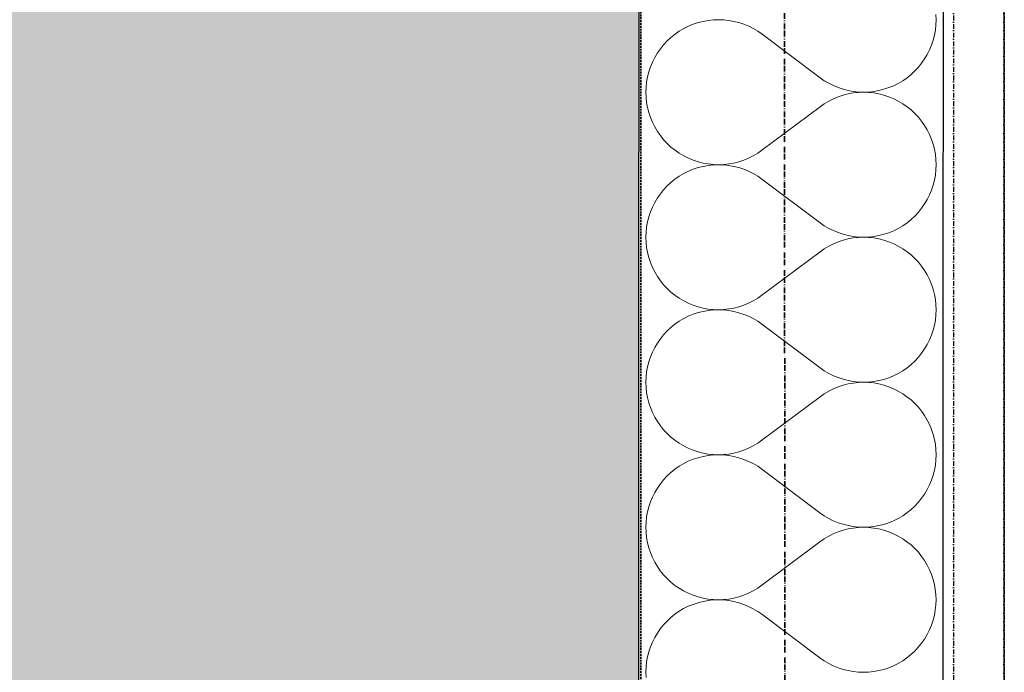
# Model space of a CAD drawing. Header units: millimetres. Extents: x -28761 to 4793, y -4271 to 20239.
# Tile 111 of 256: x -648 to -131, y 533 to 876. Entities that reach past the tile are written whole.
import ezdxf

# ---------------------------------------------------------------- set-up
doc = ezdxf.new("R2010")
doc.units = ezdxf.units.MM
doc.header["$MEASUREMENT"] = 0
for name, pattern in [('Telekomunikacni vodic', [9.25, 3, -0.75, 3, -0.75, 0.125, -0.75, 0.125, -0.75]), ('Wipeout_Contour', [1000, 0, -1000]), ('Čerchovaná M', [4.5, 2.5, -0.85, 0.3, -0.85]), ('čárkovaná 3', [1.5, 1, -0.5])]:
    doc.linetypes.add(name, pattern=pattern)
for name, color, linetype in [('5._POHLED ZÁPADNÍ_1_Konstrukce - nenosné', 7, 'Continuous'), ('5._POHLED ZÁPADNÍ_1_Konstrukce - nosné', 7, 'Continuous'), ('5._POHLED ZÁPADNÍ_1_Nové_Konstrukce - nosné', 7, 'Continuous'), ('5._POHLED ZÁPADNÍ_1_Nové_Výplně – Řezové', 7, 'Continuous'), ('5._POHLED ZÁPADNÍ_1_TZB - elektroinstalace', 7, 'Continuous'), ('5._POHLED ZÁPADNÍ_1_Výplně – Řezové', 7, 'Continuous')]:
    doc.layers.add(name, color=color, linetype=linetype)

# ---------------------------------------------------------------- blocks, each defined once
blk = doc.blocks.new('*X12', base_point=(-30186.65, -6515.26))
at = {"layer": '5._POHLED ZÁPADNÍ_1_Nové_Výplně – Řezové', "color": 21, "linetype": 'Continuous', "lineweight": 20, "true_color": 0xffaaaa}
for p, q in [((-166.38, 876.21), (-166.48, 878.93)), ((-293.96, 873.84), (-296.48, 872.8)), ((-291.38, 874.69), (-293.96, 873.84)), ((-288.74, 875.36), (-291.38, 874.69)), ((-286.07, 875.85), (-288.74, 875.36)), ((-283.36, 876.13), (-286.07, 875.85)), ((-280.64, 876.23), (-283.36, 876.13)), ((-277.92, 876.13), (-280.64, 876.23)), ((-275.22, 875.84), (-277.92, 876.13)), ((-272.54, 875.35), (-275.22, 875.84)), ((-269.91, 874.68), (-272.54, 875.35)), ((-267.33, 873.82), (-269.91, 874.68)), ((-264.81, 872.77), (-267.33, 873.82)), ((-166.48, 873.49), (-166.38, 876.21)), ((-303.49, 868.64), (-305.61, 866.94)), ((-301.25, 870.19), (-303.49, 868.64)), ((-298.91, 871.58), (-301.25, 870.19)), ((-296.48, 872.8), (-298.91, 871.58)), ((-262.38, 871.55), (-264.81, 872.77)), ((-260.04, 870.16), (-262.38, 871.55)), ((-257.81, 868.61), (-260.04, 870.16)), ((-227.34, 845.75), (-257.81, 868.61)), ((-167.25, 868.11), (-166.77, 870.79)), ((-166.77, 870.79), (-166.48, 873.49)), ((-307.6, 865.08), (-309.45, 863.09)), ((-305.61, 866.94), (-307.6, 865.08)), ((-168.79, 862.9), (-167.93, 865.48)), ((-167.93, 865.48), (-167.25, 868.11)), ((-312.71, 858.74), (-314.1, 856.4)), ((-311.16, 860.98), (-312.71, 858.74)), ((-309.45, 863.09), (-311.16, 860.98)), ((-171.05, 857.95), (-169.83, 860.38)), ((-169.83, 860.38), (-168.79, 862.9)), ((-315.32, 853.97), (-316.36, 851.46)), ((-314.1, 856.4), (-315.32, 853.97)), ((-175.7, 851.26), (-173.99, 853.38)), ((-173.99, 853.38), (-172.44, 855.61)), ((-172.44, 855.61), (-171.05, 857.95)), ((-317.22, 848.88), (-317.9, 846.24)), ((-316.36, 851.46), (-317.22, 848.88)), ((-179.54, 847.42), (-177.55, 849.27)), ((-177.55, 849.27), (-175.7, 851.26)), ((-318.38, 843.56), (-318.67, 840.86)), ((-317.9, 846.24), (-318.38, 843.56)), ((-227.34, 845.75), (-225.11, 844.19)), ((-225.11, 844.19), (-222.77, 842.8)), ((-222.77, 842.8), (-220.34, 841.58)), ((-188.67, 841.56), (-186.24, 842.77)), ((-186.24, 842.77), (-183.9, 844.16)), ((-183.9, 844.16), (-181.66, 845.71)), ((-181.66, 845.71), (-179.54, 847.42)), ((-318.67, 840.86), (-318.77, 838.14)), ((-318.77, 838.14), (-318.67, 835.42)), ((-220.34, 841.58), (-217.82, 840.54)), ((-217.82, 840.54), (-215.24, 839.68)), ((-215.24, 839.68), (-212.61, 839)), ((-212.61, 839), (-209.93, 838.52)), ((-209.93, 837.73), (-212.61, 837.25)), ((-209.93, 838.52), (-207.23, 838.22)), ((-207.23, 838.03), (-209.93, 837.73)), ((-207.23, 838.22), (-204.51, 838.12)), ((-204.51, 838.12), (-207.23, 838.03)), ((-204.51, 838.12), (-201.79, 838.22)), ((-201.79, 838.03), (-204.51, 838.12)), ((-201.79, 838.22), (-199.08, 838.51)), ((-199.08, 837.74), (-201.79, 838.03)), ((-199.08, 838.51), (-196.4, 838.99)), ((-196.41, 837.26), (-199.08, 837.74)), ((-196.4, 838.99), (-193.77, 839.66)), ((-193.77, 839.66), (-191.19, 840.52)), ((-191.19, 840.52), (-188.67, 841.56)), ((-318.67, 835.42), (-318.38, 832.72)), ((-318.38, 832.72), (-317.9, 830.04)), ((-222.77, 833.45), (-225.11, 832.06)), ((-220.34, 834.67), (-222.77, 833.45)), ((-217.82, 835.71), (-220.34, 834.67)), ((-215.24, 836.57), (-217.82, 835.71)), ((-212.61, 837.25), (-215.24, 836.57)), ((-193.77, 836.58), (-196.41, 837.26)), ((-191.19, 835.73), (-193.77, 836.58)), ((-188.67, 834.69), (-191.19, 835.73)), ((-186.24, 833.47), (-188.67, 834.69)), ((-183.9, 832.08), (-186.24, 833.47)), ((-317.9, 830.04), (-317.23, 827.4)), ((-317.23, 827.4), (-316.37, 824.82)), ((-227.34, 830.51), (-257.82, 807.66)), ((-225.11, 832.06), (-227.34, 830.51)), ((-181.67, 830.53), (-183.9, 832.08)), ((-179.55, 828.82), (-181.67, 830.53)), ((-177.55, 826.97), (-179.55, 828.82)), ((-316.37, 824.82), (-315.32, 822.31)), ((-315.32, 822.31), (-314.11, 819.88)), ((-175.7, 824.98), (-177.55, 826.97)), ((-173.99, 822.86), (-175.7, 824.98)), ((-172.44, 820.63), (-173.99, 822.86)), ((-314.11, 819.88), (-312.72, 817.54)), ((-312.72, 817.54), (-311.17, 815.3)), ((-171.05, 818.29), (-172.44, 820.63)), ((-169.84, 815.86), (-171.05, 818.29)), ((-311.17, 815.3), (-309.46, 813.18)), ((-309.46, 813.18), (-307.61, 811.19)), ((-168.79, 813.34), (-169.84, 815.86)), ((-167.94, 810.76), (-168.79, 813.34)), ((-307.61, 811.19), (-305.61, 809.34)), ((-305.61, 809.34), (-303.49, 807.63)), ((-303.49, 807.63), (-301.26, 806.08)), ((-260.05, 806.1), (-257.82, 807.66)), ((-167.26, 808.12), (-167.94, 810.76)), ((-166.78, 805.45), (-167.26, 808.12)), ((-301.26, 806.08), (-298.92, 804.69)), ((-298.92, 804.69), (-296.49, 803.48)), ((-296.49, 803.48), (-293.97, 802.44)), ((-293.97, 802.44), (-291.39, 801.58)), ((-291.39, 801.58), (-288.75, 800.91)), ((-272.55, 800.91), (-269.92, 801.59)), ((-269.92, 801.59), (-267.34, 802.45)), ((-267.34, 802.45), (-264.82, 803.49)), ((-264.82, 803.49), (-262.39, 804.71)), ((-262.39, 804.71), (-260.05, 806.1)), ((-166.49, 802.74), (-166.78, 805.45)), ((-166.39, 800.02), (-166.49, 802.74)), ((-296.49, 796.61), (-298.92, 795.39)), ((-293.97, 797.65), (-296.49, 796.61)), ((-291.39, 798.5), (-293.97, 797.65)), ((-288.76, 799.17), (-291.39, 798.5)), ((-286.08, 799.66), (-288.76, 799.17)), ((-288.75, 800.91), (-286.08, 800.42)), ((-286.08, 800.42), (-283.37, 800.13)), ((-283.37, 799.94), (-286.08, 799.66)), ((-283.37, 800.13), (-280.65, 800.04)), ((-280.65, 800.04), (-283.37, 799.94)), ((-280.65, 800.04), (-277.93, 800.14)), ((-277.93, 799.94), (-280.65, 800.04)), ((-277.93, 800.14), (-275.23, 800.43)), ((-275.23, 799.65), (-277.93, 799.94)), ((-275.23, 800.43), (-272.55, 800.91)), ((-272.55, 799.16), (-275.23, 799.65)), ((-269.92, 798.49), (-272.55, 799.16)), ((-267.34, 797.62), (-269.92, 798.49)), ((-264.82, 796.58), (-267.34, 797.62)), ((-262.39, 795.36), (-264.82, 796.58)), ((-166.78, 794.6), (-166.49, 797.3)), ((-166.49, 797.3), (-166.39, 800.02)), ((-303.5, 792.45), (-305.62, 790.75)), ((-301.26, 794), (-303.5, 792.45)), ((-298.92, 795.39), (-301.26, 794)), ((-260.05, 793.97), (-262.39, 795.36)), ((-257.82, 792.42), (-260.05, 793.97)), ((-227.35, 769.56), (-257.82, 792.42)), ((-167.94, 789.29), (-167.26, 791.92)), ((-167.26, 791.92), (-166.78, 794.6)), ((-309.46, 786.9), (-311.17, 784.79)), ((-307.61, 788.89), (-309.46, 786.9)), ((-305.62, 790.75), (-307.61, 788.89)), ((-169.84, 784.19), (-168.8, 786.71)), ((-168.8, 786.71), (-167.94, 789.29)), ((-312.72, 782.55), (-314.11, 780.21)), ((-311.17, 784.79), (-312.72, 782.55)), ((-172.45, 779.42), (-171.06, 781.76)), ((-171.06, 781.76), (-169.84, 784.19)), ((-315.33, 777.78), (-316.37, 775.27)), ((-314.11, 780.21), (-315.33, 777.78)), ((-175.71, 775.07), (-174, 777.19)), ((-174, 777.19), (-172.45, 779.42)), ((-317.23, 772.69), (-317.91, 770.05)), ((-316.37, 775.27), (-317.23, 772.69)), ((-181.67, 769.52), (-179.55, 771.23)), ((-179.55, 771.23), (-177.56, 773.08)), ((-177.56, 773.08), (-175.71, 775.07)), ((-318.39, 767.37), (-318.68, 764.67)), ((-317.91, 770.05), (-318.39, 767.37)), ((-227.35, 769.56), (-225.12, 768)), ((-225.12, 768), (-222.78, 766.61)), ((-222.78, 766.61), (-220.35, 765.39)), ((-220.35, 765.39), (-217.83, 764.35)), ((-191.2, 764.33), (-188.68, 765.37)), ((-188.68, 765.37), (-186.25, 766.58)), ((-186.25, 766.58), (-183.91, 767.97)), ((-183.91, 767.97), (-181.67, 769.52)), ((-318.68, 764.67), (-318.78, 761.95)), ((-318.78, 761.95), (-318.68, 759.23)), ((-217.83, 764.35), (-215.25, 763.49)), ((-215.25, 760.38), (-217.83, 759.52)), ((-215.25, 763.49), (-212.62, 762.81)), ((-212.62, 761.06), (-215.25, 760.38)), ((-212.62, 762.81), (-209.94, 762.33)), ((-209.94, 761.54), (-212.62, 761.06)), ((-209.94, 762.33), (-207.24, 762.03)), ((-207.24, 761.83), (-209.94, 761.54)), ((-207.24, 762.03), (-204.52, 761.93)), ((-204.52, 761.93), (-207.24, 761.83)), ((-204.52, 761.93), (-201.8, 762.03)), ((-201.8, 761.84), (-204.52, 761.93)), ((-201.8, 762.03), (-199.09, 762.32)), ((-199.09, 761.55), (-201.8, 761.84)), ((-199.09, 762.32), (-196.42, 762.8)), ((-196.42, 761.07), (-199.09, 761.55)), ((-196.42, 762.8), (-193.78, 763.47)), ((-193.78, 760.39), (-196.42, 761.07)), ((-193.78, 763.47), (-191.2, 764.33)), ((-191.2, 759.54), (-193.78, 760.39)), ((-318.68, 759.23), (-318.39, 756.53)), ((-318.39, 756.53), (-317.91, 753.85)), ((-225.12, 755.87), (-227.35, 754.32)), ((-222.78, 757.26), (-225.12, 755.87)), ((-220.35, 758.48), (-222.78, 757.26)), ((-217.83, 759.52), (-220.35, 758.48)), ((-188.68, 758.5), (-191.2, 759.54)), ((-186.25, 757.28), (-188.68, 758.5)), ((-183.91, 755.89), (-186.25, 757.28)), ((-181.68, 754.34), (-183.91, 755.89)), ((-317.91, 753.85), (-317.24, 751.21)), ((-317.24, 751.21), (-316.38, 748.63)), ((-227.35, 754.32), (-257.83, 731.46)), ((-179.56, 752.63), (-181.68, 754.34)), ((-177.57, 750.78), (-179.56, 752.63)), ((-175.71, 748.79), (-177.57, 750.78)), ((-316.38, 748.63), (-315.34, 746.12)), ((-315.34, 746.12), (-314.12, 743.68)), ((-174, 746.67), (-175.71, 748.79)), ((-172.45, 744.44), (-174, 746.67)), ((-314.12, 743.68), (-312.73, 741.35)), ((-312.73, 741.35), (-311.18, 739.11)), ((-171.06, 742.1), (-172.45, 744.44)), ((-169.85, 739.66), (-171.06, 742.1)), ((-168.8, 737.15), (-169.85, 739.66)), ((-311.18, 739.11), (-309.47, 736.99)), ((-309.47, 736.99), (-307.62, 735)), ((-307.62, 735), (-305.62, 733.15)), ((-167.95, 734.57), (-168.8, 737.15)), ((-167.27, 731.93), (-167.95, 734.57)), ((-305.62, 733.15), (-303.51, 731.44)), ((-303.51, 731.44), (-301.27, 729.89)), ((-301.27, 729.89), (-298.93, 728.5)), ((-262.4, 728.52), (-260.06, 729.91)), ((-260.06, 729.91), (-257.83, 731.46)), ((-166.79, 729.26), (-167.27, 731.93)), ((-166.5, 726.55), (-166.79, 729.26)), ((-298.93, 728.5), (-296.5, 727.29)), ((-296.5, 727.29), (-293.98, 726.25)), ((-293.98, 726.25), (-291.4, 725.39)), ((-291.4, 725.39), (-288.77, 724.72)), ((-288.77, 724.72), (-286.09, 724.23)), ((-286.09, 724.23), (-283.38, 723.94)), ((-283.38, 723.94), (-280.66, 723.85)), ((-280.66, 723.85), (-283.38, 723.75)), ((-280.66, 723.85), (-277.95, 723.95)), ((-277.95, 723.75), (-280.66, 723.85)), ((-277.95, 723.95), (-275.24, 724.24)), ((-275.24, 724.24), (-272.56, 724.72)), ((-272.56, 724.72), (-269.93, 725.4)), ((-269.93, 725.4), (-267.35, 726.26)), ((-267.35, 726.26), (-264.83, 727.3)), ((-264.83, 727.3), (-262.4, 728.52)), ((-166.4, 723.83), (-166.5, 726.55)), ((-166.5, 721.11), (-166.4, 723.83)), ((-298.93, 719.2), (-301.27, 717.81)), ((-296.5, 720.42), (-298.93, 719.2)), ((-293.98, 721.46), (-296.5, 720.42)), ((-291.4, 722.31), (-293.98, 721.46)), ((-288.77, 722.98), (-291.4, 722.31)), ((-286.09, 723.46), (-288.77, 722.98)), ((-283.38, 723.75), (-286.09, 723.46)), ((-275.24, 723.46), (-277.95, 723.75)), ((-272.56, 722.97), (-275.24, 723.46)), ((-269.93, 722.3), (-272.56, 722.97)), ((-267.35, 721.43), (-269.93, 722.3)), ((-264.84, 720.39), (-267.35, 721.43)), ((-262.4, 719.17), (-264.84, 720.39)), ((-260.07, 717.78), (-262.4, 719.17)), ((-166.79, 718.41), (-166.5, 721.11)), ((-305.63, 714.56), (-307.62, 712.7)), ((-303.51, 716.26), (-305.63, 714.56)), ((-301.27, 717.81), (-303.51, 716.26)), ((-257.83, 716.23), (-260.07, 717.78)), ((-227.36, 693.37), (-257.83, 716.23)), ((-167.95, 713.1), (-167.28, 715.73)), ((-167.28, 715.73), (-166.79, 718.41)), ((-311.18, 708.6), (-312.73, 706.36)), ((-309.47, 710.71), (-311.18, 708.6)), ((-307.62, 712.7), (-309.47, 710.71)), ((-169.85, 708), (-168.81, 710.51)), ((-168.81, 710.51), (-167.95, 713.1)), ((-314.12, 704.02), (-315.34, 701.59)), ((-312.73, 706.36), (-314.12, 704.02)), ((-174.01, 701), (-172.46, 703.23)), ((-172.46, 703.23), (-171.07, 705.57)), ((-171.07, 705.57), (-169.85, 708)), ((-316.38, 699.08), (-317.24, 696.5)), ((-315.34, 701.59), (-316.38, 699.08)), ((-177.57, 696.89), (-175.72, 698.88)), ((-175.72, 698.88), (-174.01, 701)), ((-317.92, 693.86), (-318.4, 691.18)), ((-317.24, 696.5), (-317.92, 693.86)), ((-227.36, 693.37), (-225.13, 691.81)), ((-183.92, 691.78), (-181.68, 693.33)), ((-181.68, 693.33), (-179.57, 695.04)), ((-179.57, 695.04), (-177.57, 696.89)), ((-318.69, 688.48), (-318.79, 685.76)), ((-318.4, 691.18), (-318.69, 688.48)), ((-225.13, 691.81), (-222.79, 690.42)), ((-222.79, 690.42), (-220.36, 689.2)), ((-220.36, 689.2), (-217.84, 688.16)), ((-217.84, 688.16), (-215.26, 687.3)), ((-193.79, 687.28), (-191.21, 688.14)), ((-191.21, 688.14), (-188.69, 689.18)), ((-188.69, 689.18), (-186.26, 690.39)), ((-186.26, 690.39), (-183.92, 691.78)), ((-318.79, 685.76), (-318.69, 683.04)), ((-318.69, 683.04), (-318.4, 680.34)), ((-217.84, 683.33), (-220.36, 682.29)), ((-215.26, 684.19), (-217.84, 683.33)), ((-215.26, 687.3), (-212.63, 686.62)), ((-212.63, 684.87), (-215.26, 684.19)), ((-212.63, 686.62), (-209.95, 686.14)), ((-209.95, 685.35), (-212.63, 684.87)), ((-209.95, 686.14), (-207.25, 685.84)), ((-207.25, 685.64), (-209.95, 685.35)), ((-207.25, 685.84), (-204.53, 685.74)), ((-204.53, 685.74), (-207.25, 685.64)), ((-204.53, 685.74), (-201.81, 685.84)), ((-201.81, 685.65), (-204.53, 685.74)), ((-201.81, 685.84), (-199.1, 686.13)), ((-199.1, 685.36), (-201.81, 685.65)), ((-199.1, 686.13), (-196.43, 686.61)), ((-196.43, 684.88), (-199.1, 685.36)), ((-196.43, 686.61), (-193.79, 687.28)), ((-193.79, 684.2), (-196.43, 684.88)), ((-191.21, 683.35), (-193.79, 684.2)), ((-188.69, 682.31), (-191.21, 683.35)), ((-318.4, 680.34), (-317.92, 677.66)), ((-317.92, 677.66), (-317.25, 675.02)), ((-227.36, 678.13), (-257.84, 655.27)), ((-225.13, 679.68), (-227.36, 678.13)), ((-222.79, 681.07), (-225.13, 679.68)), ((-220.36, 682.29), (-222.79, 681.07)), ((-186.26, 681.09), (-188.69, 682.31)), ((-183.92, 679.7), (-186.26, 681.09)), ((-181.69, 678.15), (-183.92, 679.7)), ((-179.57, 676.44), (-181.69, 678.15)), ((-317.25, 675.02), (-316.39, 672.44)), ((-316.39, 672.44), (-315.35, 669.93)), ((-177.58, 674.59), (-179.57, 676.44)), ((-175.72, 672.6), (-177.58, 674.59)), ((-174.01, 670.48), (-175.72, 672.6)), ((-315.35, 669.93), (-314.13, 667.49)), ((-314.13, 667.49), (-312.74, 665.15)), ((-172.46, 668.25), (-174.01, 670.48)), ((-171.07, 665.91), (-172.46, 668.25)), ((-312.74, 665.15), (-311.19, 662.92)), ((-311.19, 662.92), (-309.48, 660.8)), ((-169.86, 663.47), (-171.07, 665.91)), ((-168.82, 660.96), (-169.86, 663.47)), ((-309.48, 660.8), (-307.63, 658.81)), ((-307.63, 658.81), (-305.63, 656.96)), ((-305.63, 656.96), (-303.52, 655.25)), ((-167.96, 658.38), (-168.82, 660.96)), ((-167.28, 655.74), (-167.96, 658.38)), ((-303.52, 655.25), (-301.28, 653.7)), ((-301.28, 653.7), (-298.94, 652.31)), ((-298.94, 652.31), (-296.51, 651.1)), ((-264.85, 651.11), (-262.41, 652.33)), ((-262.41, 652.33), (-260.07, 653.72)), ((-260.07, 653.72), (-257.84, 655.27)), ((-166.8, 653.07), (-167.28, 655.74)), ((-166.51, 650.36), (-166.8, 653.07)), ((-296.51, 651.1), (-293.99, 650.06)), ((-293.99, 650.06), (-291.41, 649.2)), ((-291.41, 649.2), (-288.78, 648.53)), ((-288.78, 646.79), (-291.41, 646.12)), ((-288.78, 648.53), (-286.1, 648.04)), ((-286.1, 647.27), (-288.78, 646.79)), ((-286.1, 648.04), (-283.39, 647.75)), ((-283.39, 647.56), (-286.1, 647.27)), ((-283.39, 647.75), (-280.67, 647.66)), ((-280.67, 647.66), (-283.39, 647.56)), ((-280.67, 647.66), (-277.96, 647.76)), ((-277.96, 647.56), (-280.67, 647.66)), ((-277.96, 647.76), (-275.25, 648.05)), ((-275.25, 647.27), (-277.96, 647.56)), ((-275.25, 648.05), (-272.57, 648.53)), ((-272.57, 646.78), (-275.25, 647.27)), ((-272.57, 648.53), (-269.94, 649.21)), ((-269.94, 646.11), (-272.57, 646.78)), ((-269.94, 649.21), (-267.36, 650.07)), ((-267.36, 650.07), (-264.85, 651.11)), ((-166.41, 647.64), (-166.51, 650.36)), ((-166.51, 644.92), (-166.41, 647.64)), ((-301.28, 641.62), (-303.52, 640.07)), ((-298.94, 643.01), (-301.28, 641.62)), ((-296.51, 644.23), (-298.94, 643.01)), ((-293.99, 645.26), (-296.51, 644.23)), ((-291.41, 646.12), (-293.99, 645.26)), ((-267.36, 645.24), (-269.94, 646.11)), ((-264.85, 644.2), (-267.36, 645.24)), ((-262.41, 642.98), (-264.85, 644.2)), ((-260.08, 641.59), (-262.41, 642.98)), ((-257.84, 640.04), (-260.08, 641.59)), ((-167.29, 639.54), (-166.8, 642.22)), ((-166.8, 642.22), (-166.51, 644.92)), ((-307.63, 636.51), (-309.48, 634.52)), ((-305.64, 638.37), (-307.63, 636.51)), ((-303.52, 640.07), (-305.64, 638.37)), ((-227.37, 617.17), (-257.84, 640.04)), ((-168.82, 634.32), (-167.96, 636.91)), ((-167.96, 636.91), (-167.29, 639.54)), ((-311.19, 632.4), (-312.74, 630.17)), ((-309.48, 634.52), (-311.19, 632.4)), ((-171.08, 629.38), (-169.86, 631.81)), ((-169.86, 631.81), (-168.82, 634.32)), ((-314.13, 627.83), (-315.35, 625.4)), ((-312.74, 630.17), (-314.13, 627.83)), ((-174.02, 624.81), (-172.47, 627.04)), ((-172.47, 627.04), (-171.08, 629.38)), ((-316.39, 622.89), (-317.25, 620.31)), ((-315.35, 625.4), (-316.39, 622.89)), ((-179.58, 618.84), (-177.58, 620.7)), ((-177.58, 620.7), (-175.73, 622.69)), ((-175.73, 622.69), (-174.02, 624.81)), ((-317.93, 617.67), (-318.41, 614.99)), ((-317.25, 620.31), (-317.93, 617.67)), ((-227.37, 617.17), (-225.14, 615.62)), ((-225.14, 615.62), (-222.8, 614.23)), ((-186.27, 614.2), (-183.93, 615.59)), ((-183.93, 615.59), (-181.69, 617.14)), ((-181.69, 617.14), (-179.58, 618.84)), ((-318.7, 612.29), (-318.8, 609.57)), ((-318.41, 614.99), (-318.7, 612.29)), ((-222.8, 614.23), (-220.37, 613.01)), ((-220.37, 613.01), (-217.85, 611.97)), ((-217.85, 611.97), (-215.27, 611.11)), ((-215.27, 611.11), (-212.64, 610.43)), ((-212.64, 610.43), (-209.96, 609.94)), ((-199.11, 609.94), (-196.44, 610.42)), ((-196.44, 610.42), (-193.8, 611.09)), ((-193.8, 611.09), (-191.22, 611.95)), ((-191.22, 611.95), (-188.7, 612.99)), ((-188.7, 612.99), (-186.27, 614.2)), ((-318.8, 609.57), (-318.7, 606.85)), ((-318.7, 606.85), (-318.41, 604.14)), ((-222.8, 604.88), (-225.14, 603.49)), ((-220.37, 606.1), (-222.8, 604.88)), ((-217.86, 607.14), (-220.37, 606.1)), ((-215.27, 608), (-217.86, 607.14)), ((-212.64, 608.68), (-215.27, 608)), ((-209.96, 609.16), (-212.64, 608.68)), ((-209.96, 609.94), (-207.26, 609.65)), ((-207.26, 609.45), (-209.96, 609.16)), ((-207.26, 609.65), (-204.54, 609.55)), ((-204.54, 609.55), (-207.26, 609.45)), ((-204.54, 609.55), (-201.82, 609.65)), ((-201.82, 609.46), (-204.54, 609.55)), ((-201.82, 609.65), (-199.11, 609.94)), ((-199.11, 609.17), (-201.82, 609.46)), ((-196.44, 608.69), (-199.11, 609.17)), ((-193.8, 608.01), (-196.44, 608.69)), ((-191.22, 607.16), (-193.8, 608.01)), ((-188.71, 606.11), (-191.22, 607.16)), ((-186.27, 604.9), (-188.71, 606.11)), ((-183.93, 603.51), (-186.27, 604.9)), ((-318.41, 604.14), (-317.93, 601.47)), ((-317.93, 601.47), (-317.26, 598.83)), ((-227.37, 601.94), (-257.85, 579.08)), ((-225.14, 603.49), (-227.37, 601.94)), ((-181.7, 601.96), (-183.93, 603.51)), ((-179.58, 600.25), (-181.7, 601.96)), ((-177.59, 598.4), (-179.58, 600.25)), ((-317.26, 598.83), (-316.4, 596.25)), ((-316.4, 596.25), (-315.36, 593.74)), ((-175.73, 596.41), (-177.59, 598.4)), ((-174.03, 594.29), (-175.73, 596.41)), ((-315.36, 593.74), (-314.14, 591.3)), ((-314.14, 591.3), (-312.75, 588.96)), ((-172.47, 592.06), (-174.03, 594.29)), ((-171.09, 589.72), (-172.47, 592.06)), ((-169.87, 587.28), (-171.09, 589.72)), ((-312.75, 588.96), (-311.2, 586.73)), ((-311.2, 586.73), (-309.49, 584.61)), ((-309.49, 584.61), (-307.64, 582.62)), ((-168.83, 584.77), (-169.87, 587.28)), ((-167.97, 582.19), (-168.83, 584.77)), ((-307.64, 582.62), (-305.65, 580.77)), ((-305.65, 580.77), (-303.53, 579.06)), ((-303.53, 579.06), (-301.29, 577.51)), ((-260.09, 577.53), (-257.85, 579.08)), ((-167.29, 579.55), (-167.97, 582.19)), ((-166.81, 576.88), (-167.29, 579.55)), ((-301.29, 577.51), (-298.95, 576.12)), ((-298.95, 576.12), (-296.52, 574.91)), ((-296.52, 574.91), (-294, 573.86)), ((-294, 573.86), (-291.42, 573.01)), ((-269.95, 573.02), (-267.37, 573.88)), ((-267.37, 573.88), (-264.86, 574.92)), ((-264.86, 574.92), (-262.42, 576.14)), ((-262.42, 576.14), (-260.09, 577.53)), ((-166.52, 574.17), (-166.81, 576.88)), ((-166.42, 571.45), (-166.52, 574.17)), ((-294.01, 569.07), (-296.52, 568.03)), ((-291.42, 569.93), (-294.01, 569.07)), ((-291.42, 573.01), (-288.79, 572.34)), ((-288.79, 570.6), (-291.42, 569.93)), ((-288.79, 572.34), (-286.11, 571.85)), ((-286.11, 571.08), (-288.79, 570.6)), ((-286.11, 571.85), (-283.4, 571.56)), ((-283.4, 571.37), (-286.11, 571.08)), ((-283.4, 571.56), (-280.69, 571.47)), ((-280.69, 571.47), (-283.4, 571.37)), ((-280.69, 571.47), (-277.97, 571.57)), ((-277.97, 571.37), (-280.69, 571.47)), ((-277.97, 571.57), (-275.26, 571.86)), ((-275.26, 571.08), (-277.97, 571.37)), ((-275.26, 571.86), (-272.58, 572.34)), ((-272.59, 570.59), (-275.26, 571.08)), ((-269.95, 569.92), (-272.59, 570.59)), ((-272.58, 572.34), (-269.95, 573.02)), ((-267.37, 569.05), (-269.95, 569.92)), ((-264.86, 568.01), (-267.37, 569.05)), ((-166.81, 566.03), (-166.52, 568.73)), ((-166.52, 568.73), (-166.42, 571.45)), ((-303.53, 563.88), (-305.65, 562.18)), ((-301.29, 565.43), (-303.53, 563.88)), ((-298.95, 566.82), (-301.29, 565.43)), ((-296.52, 568.03), (-298.95, 566.82)), ((-262.43, 566.79), (-264.86, 568.01)), ((-260.09, 565.4), (-262.43, 566.79)), ((-257.85, 563.85), (-260.09, 565.4)), ((-227.38, 540.98), (-257.85, 563.85)), ((-167.3, 563.35), (-166.81, 566.03)), ((-307.64, 560.32), (-309.49, 558.33)), ((-305.65, 562.18), (-307.64, 560.32)), ((-168.83, 558.13), (-167.97, 560.72)), ((-167.97, 560.72), (-167.3, 563.35)), ((-312.76, 553.98), (-314.14, 551.64)), ((-311.2, 556.21), (-312.76, 553.98)), ((-309.49, 558.33), (-311.2, 556.21)), ((-172.48, 550.85), (-171.09, 553.19)), ((-171.09, 553.19), (-169.87, 555.62)), ((-169.87, 555.62), (-168.83, 558.13)), ((-315.36, 549.21), (-316.4, 546.7)), ((-314.14, 551.64), (-315.36, 549.21)), ((-175.74, 546.5), (-174.03, 548.62)), ((-174.03, 548.62), (-172.48, 550.85)), ((-317.26, 544.11), (-317.94, 541.48)), ((-316.4, 546.7), (-317.26, 544.11)), ((-179.59, 542.65), (-177.59, 544.51)), ((-177.59, 544.51), (-175.74, 546.5)), ((-318.42, 538.8), (-318.71, 536.1)), ((-317.94, 541.48), (-318.42, 538.8)), ((-227.38, 540.98), (-225.15, 539.43)), ((-225.15, 539.43), (-222.81, 538.04)), ((-222.81, 538.04), (-220.38, 536.82)), ((-188.72, 536.79), (-186.28, 538.01)), ((-186.28, 538.01), (-183.94, 539.4)), ((-183.94, 539.4), (-181.71, 540.95)), ((-181.71, 540.95), (-179.59, 542.65)), ((-318.71, 536.1), (-318.81, 533.38)), ((-318.81, 533.38), (-318.71, 530.66)), ((-220.38, 536.82), (-217.87, 535.78)), ((-217.87, 535.78), (-215.28, 534.91)), ((-215.28, 534.91), (-212.65, 534.24)), ((-212.65, 534.24), (-209.97, 533.75)), ((-209.97, 533.75), (-207.27, 533.46)), ((-207.27, 533.46), (-204.55, 533.36)), ((-204.55, 533.36), (-201.83, 533.46)), ((-201.83, 533.46), (-199.13, 533.75)), ((-199.13, 533.75), (-196.45, 534.23)), ((-196.45, 534.23), (-193.81, 534.9)), ((-193.81, 534.9), (-191.23, 535.76)), ((-191.23, 535.76), (-188.72, 536.79))]:
    blk.add_line(p, q, dxfattribs=at)

msp = doc.modelspace()

# ---------------------------------------------------------------- hatches: boundary and pattern name
at = {"layer": '5._POHLED ZÁPADNÍ_1_Výplně – Řezové', "linetype": 'Continuous', "lineweight": 13}
for points in [[(-1191.69, 350.11), (-321.69, 349.98), (-1191.69, 1200.11)], [(-1191.69, 1200.11), (-321.69, 349.98), (-321.69, 1199.98)]]:
    msp.add_hatch(color=254, dxfattribs=at).paths.add_polyline_path(points)

# ---------------------------------------------------------------- linework, layer by layer
at = {"layer": '5._POHLED ZÁPADNÍ_1_Konstrukce - nosné', "color": 7, "linetype": 'Continuous', "lineweight": 50, "flags": 128}
msp.add_lwpolyline([(-321.69, 349.98), (-321.69, 2176.29)], dxfattribs=at)
at = {"layer": '5._POHLED ZÁPADNÍ_1_Nové_Konstrukce - nosné', "color": 1, "linetype": 'Čerchovaná M', "lineweight": 25}
for p, q in [((-130.77, 18117.85), (-130.77, 194.27)), ((-130.68, 18117.85), (-130.68, 194.27))]:
    msp.add_line(p, q, dxfattribs=at)
at = {"layer": '5._POHLED ZÁPADNÍ_1_Nové_Konstrukce - nosné', "color": 1, "linetype": 'Čerchovaná M', "lineweight": 25, "flags": 128}
for points in [[(-157.33, 18117.85), (-157.33, 194.27)], [(-130.59, 194.27), (-130.59, 18117.85)]]:
    msp.add_lwpolyline(points, dxfattribs=at)

# ---------------------------------------------------------------- next in the draw order: wipeouts: each hides what was drawn before it
at = {"color": 254, "linetype": 'Wipeout_Contour', "lineweight": 0, "ltscale": 7445.039207}
msp.add_wipeout([(-322.65, 349.97), (-162.65, 349.95), (-162.39, 2176.68), (-312.39, 2176.7), (-322.39, 2176.7)], dxfattribs=at).dxf.layer = '5._POHLED ZÁPADNÍ_1_Nové_Výplně – Řezové'

# ---------------------------------------------------------------- next in the draw order: linework, layer by layer
at = {"layer": '5._POHLED ZÁPADNÍ_1_Konstrukce - nenosné', "color": 7, "linetype": 'čárkovaná 3', "lineweight": 35}
msp.add_line((-321.45, 349.97), (-321.45, 17970.06), dxfattribs=at)
at = {"layer": '5._POHLED ZÁPADNÍ_1_Nové_Konstrukce - nosné', "color": 1, "linetype": 'Continuous', "lineweight": 25, "flags": 128}
for points in [[(-322.39, 2176.7), (-322.65, 349.97)], [(-162.65, 349.95), (-162.39, 2176.68)]]:
    msp.add_lwpolyline(points, dxfattribs=at)
at = {"layer": '5._POHLED ZÁPADNÍ_1_TZB - elektroinstalace', "color": 92, "linetype": 'Telekomunikacni vodic', "lineweight": 35, "true_color": 0x00d700, "flags": 128}
msp.add_lwpolyline([(-245.7, 293.97), (-246.6, 1975.78), (-943.94, 1975.78), (-943.94, 975.78), (-15568.94, 975.78), (-15568.94, 1100.78), (-15496.72, 1100.78)], dxfattribs=at)
msp.add_lwpolyline([(-245.7, 293.97), (-246.6, 1975.78), (-943.94, 1975.78), (-943.94, 975.78), (-15568.94, 975.78), (-15568.94, 1100.78), (-15496.72, 1100.78)], dxfattribs=at)

# ---------------------------------------------------------------- next in the draw order: block references
at = {"layer": '5._POHLED ZÁPADNÍ_1_Konstrukce - nenosné', "color": 9, "linetype": 'Continuous', "lineweight": 13}
msp.add_blockref('*X12', (-30186.65, -6515.26), dxfattribs=at)

doc.saveas('drawing.dxf')
